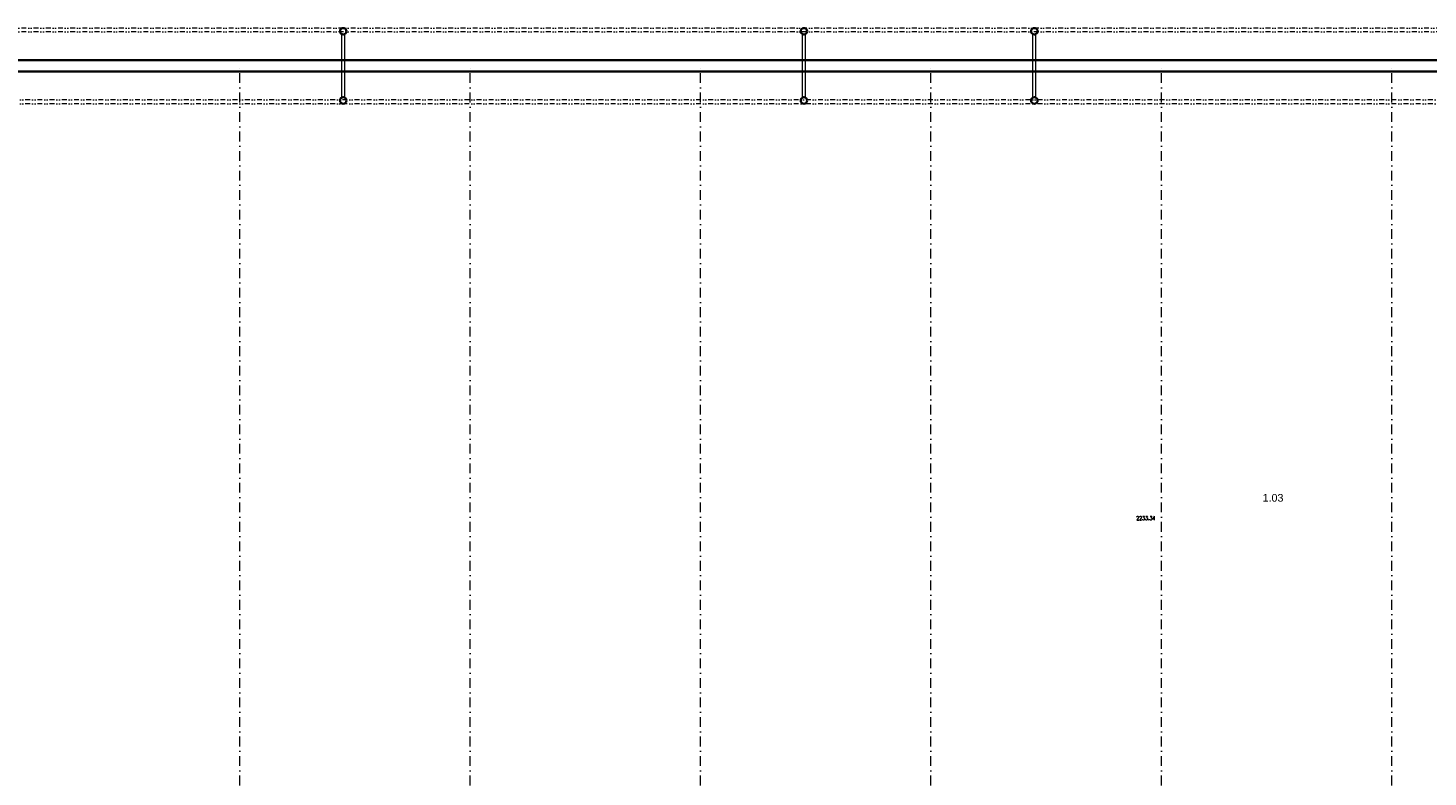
# Model space of a CAD drawing. Header units: millimetres. Extents: x -485339 to 350584, y -1189934 to 0.
# Tile 86 of 178: x -121400 to -84934, y -1011290 to -991788. Entities that reach past the tile are written whole.
import ezdxf
from ezdxf.enums import TextEntityAlignment as Align

# ---------------------------------------------------------------- set-up
doc = ezdxf.new("R2010")
doc.units = ezdxf.units.MM
doc.header["$LTSCALE"] = 10
doc.linetypes.add('DASHDOT', pattern=[25.4, 12.7, -6.35, 0, -6.35])
doc.linetypes.add('DĚLICÍ2', pattern=[15.875, 6.35, -3.175, 0, -3.175, 0, -3.175])
doc.layers.add('St_plocha_místn', color=140, linetype='Continuous', lineweight=18, plot=False)
for name, color, linetype, lineweight in [('St_plocha_místnosti', 250, 'Continuous', 18), ('St_sloupy_konstrukce haly', 5, 'Continuous', 35), ('St_čáry_nad', 250, 'DĚLICÍ2', 18), ('St_čáry_obrys', 5, 'Continuous', 35), ('St_čáry_osy', 250, 'DASHDOT', 18)]:
    doc.layers.add(name, color=color, linetype=linetype, lineweight=lineweight)
doc.styles.add('Andy', font='arial.ttf')
doc.styles.get("Standard").update_dxf_attribs({"font": 'simplex.shx', "width": 0.8})

# ---------------------------------------------------------------- blocks, each defined once
blk = doc.blocks.new('G$CD8A98CDB')
at = {"layer": 'St_sloupy_konstrukce haly', "color": 250, "lineweight": 18, "ltscale": 2}
for points in [[(-825, 0), (825, 0)], [(-825, -80), (825, -80)]]:
    blk.add_lwpolyline(points, dxfattribs=at)
at = {"layer": 'St_sloupy_konstrukce haly', "ltscale": 2}
for centre in [(-900, -40), (900, -40)]:
    blk.add_circle(centre, 85, dxfattribs=at)

msp = doc.modelspace()

# ---------------------------------------------------------------- linework, layer by layer
at = {"layer": 'St_plocha_místn'}
msp.add_lwpolyline([(-43925.2, -992922.8), (-140154.9, -992922.8)], dxfattribs=at)
at = {"layer": 'St_čáry_nad', "ltscale": 2}
for points in [[(-43925.2, -991788.1), (-139882.7, -991788.1)], [(-43925.2, -991888.1), (-139882.7, -991888.1)], [(-43825.2, -993660.1), (-139882.7, -993660.1)], [(-43825.2, -993760.1), (-139882.7, -993760.1)]]:
    msp.add_lwpolyline(points, dxfattribs=at)
at = {"layer": 'St_čáry_obrys', "ltscale": 2}
for points in [[(-140454.9, -992922.8), (-43625.2, -992922.8)], [(-140154.9, -992622.8), (-43925.2, -992622.8)]]:
    msp.add_lwpolyline(points, dxfattribs=at)
at = {"layer": 'St_čáry_osy', "ltscale": 2}
for points in [[(-115879.9, -1059777.6), (-115879.9, -992785.6)], [(-109879.9, -1059777.6), (-109879.9, -992785.6)], [(-103879.9, -1059777.6), (-103879.9, -992785.6)], [(-97879.9, -1059777.6), (-97879.9, -992785.6)], [(-91879.9, -1059777.6), (-91879.9, -992785.6)], [(-85879.9, -1059777.6), (-85879.9, -992785.6)]]:
    msp.add_lwpolyline(points, dxfattribs=at)

# ---------------------------------------------------------------- block references
at = {"layer": 'St_sloupy_konstrukce haly', "ltscale": 2, "rotation": 90}
for p in [(-113227.7, -992773.1), (-101227.7, -992773.1), (-95227.7, -992773.1)]:
    msp.add_blockref('G$CD8A98CDB', p, dxfattribs=at)

# ---------------------------------------------------------------- texts
at = {"layer": 'St_plocha_místn', "width": 0.8}
msp.add_text('2233.34', height=100, dxfattribs=at).set_placement((-92286.2, -1004548.5), align=Align.MIDDLE_CENTER)
at = {"layer": 'St_plocha_místnosti', "ltscale": 2, "style": 'Andy'}
msp.add_text('1.03', height=200, dxfattribs=at).set_placement((-89243.2, -1004120.5))

doc.saveas('drawing.dxf')
